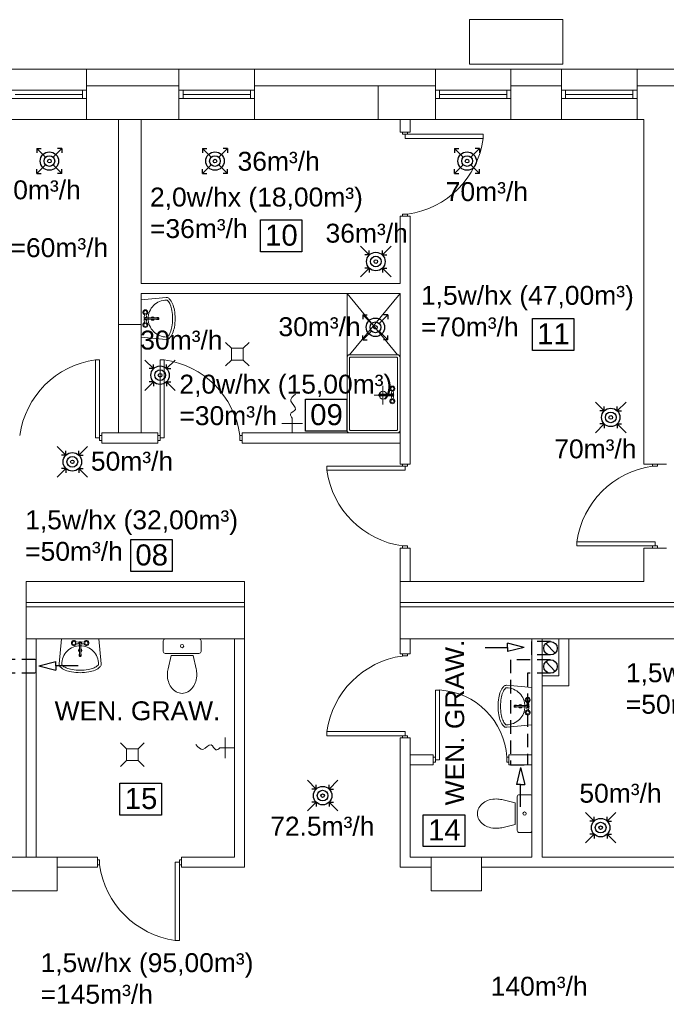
# Model space of a CAD drawing. Extents: x 280060 to 689961, y 120405 to 160329.
# Tile 3 of 85: x 657078 to 657848, y 146207 to 147379. Entities that reach past the tile are written whole.
import ezdxf

# ---------------------------------------------------------------- set-up
doc = ezdxf.new("R2010")
doc.units = 0
doc.header["$MEASUREMENT"] = 0
doc.linetypes.add('{ Wide Dash }', pattern=[12, 4, -2, 4, -2])
for name, color, linetype, lineweight in [('KAM-pro Biała Zarys', 7, 'CONTINUOUS', 9), ('KAM-pro Opis Wentylacji', 7, 'CONTINUOUS', 5), ('KAM-pro Podkład Sanitarny', 253, 'CONTINUOUS', 25), ('KAM-pro Wentylacja Nawiew', 1, 'CONTINUOUS', 30), ('KAM-pro Wentylacja Wywiew', 161, 'CONTINUOUS', 30)]:
    doc.layers.add(name, color=color, linetype=linetype, lineweight=lineweight)
doc.styles.add('ARIAL', font='arial.ttf')
doc.styles.add('damian', font='arial.ttf')

msp = doc.modelspace()

# ---------------------------------------------------------------- linework, layer by layer
at = {"layer": 'KAM-pro Biała Zarys', "lineweight": 25}
for points in [[(657364.6, 147140.4), (657413.7, 147140.4), (657413.7, 147102.4), (657364.6, 147102.4)], [(657688.2, 147023), (657737.4, 147023), (657737.4, 146985), (657688.2, 146985)], [(657418.2, 146926.9), (657467.4, 146926.9), (657467.4, 146888.9), (657418.2, 146888.9)], [(657210.3, 146759.8), (657259.4, 146759.8), (657259.4, 146721.8), (657210.3, 146721.8)], [(657197.5, 146469.9), (657246.7, 146469.9), (657246.7, 146431.9), (657197.5, 146431.9)], [(657558.4, 146432.4), (657607.6, 146432.4), (657607.6, 146394.4), (657558.4, 146394.4)]]:
    msp.add_lwpolyline(points, close=True, dxfattribs=at)
at = {"layer": 'KAM-pro Podkład Sanitarny', "lineweight": 20, "ltscale": 13}
for p, q in [((657613.4, 147325.7), (657613.4, 147378.7)), ((657613.4, 147378.7), (657724.4, 147378.7)), ((657724.4, 147378.7), (657724.4, 147325.7)), ((657067.7, 147319.8), (657157.7, 147319.8)), ((657157.7, 147319.8), (657267.7, 147319.8)), ((657157.7, 147319.8), (657157.7, 147259.8)), ((657267.7, 147319.8), (657267.7, 147259.8)), ((657267.7, 147319.8), (657357.7, 147319.8)), ((657357.7, 147319.8), (657572.7, 147319.8)), ((657357.7, 147319.8), (657357.7, 147259.8)), ((657572.7, 147319.8), (657572.7, 147259.8)), ((657572.7, 147319.8), (657662.7, 147319.8)), ((657724.4, 147325.7), (657613.4, 147325.7)), ((657662.7, 147319.8), (657722.7, 147319.8)), ((657662.7, 147319.8), (657662.7, 147259.8)), ((657722.7, 147319.8), (657722.7, 147259.8)), ((657722.7, 147319.8), (657812.7, 147319.8)), ((657812.7, 147319.8), (657872.7, 147319.8)), ((657812.7, 147319.8), (657812.7, 147259.8)), ((657067.7, 147294.8), (657157.7, 147294.8)), ((657152.7, 147284.8), (657152.7, 147294.8)), ((657157.7, 147299.8), (657267.7, 147299.8)), ((657267.7, 147294.8), (657357.7, 147294.8)), ((657272.7, 147284.8), (657272.7, 147294.8)), ((657352.7, 147284.8), (657352.7, 147294.8)), ((657357.7, 147299.8), (657572.7, 147299.8)), ((657504.7, 147259.8), (657504.7, 147299.8)), ((657572.7, 147294.8), (657662.7, 147294.8)), ((657577.7, 147284.8), (657577.7, 147294.8)), ((657657.7, 147284.8), (657657.7, 147294.8)), ((657662.7, 147299.8), (657722.7, 147299.8)), ((657722.7, 147294.8), (657812.7, 147294.8)), ((657727.7, 147284.8), (657727.7, 147294.8)), ((657807.7, 147284.8), (657807.7, 147294.8)), ((657812.7, 147299.8), (657872.7, 147299.8)), ((657067.7, 147284.8), (657157.7, 147284.8)), ((657072.7, 147289.8), (657152.7, 147289.8)), ((657267.7, 147284.8), (657357.7, 147284.8)), ((657267.7, 147284.8), (657272.7, 147284.8)), ((657272.7, 147289.8), (657352.7, 147289.8)), ((657572.7, 147284.8), (657662.7, 147284.8)), ((657572.7, 147284.8), (657577.7, 147284.8)), ((657577.7, 147289.8), (657657.7, 147289.8)), ((657722.7, 147284.8), (657812.7, 147284.8)), ((657722.7, 147284.8), (657727.7, 147284.8)), ((657727.7, 147289.8), (657807.7, 147289.8)), ((657067.7, 147259.8), (657157.7, 147259.8)), ((657157.7, 147259.8), (657195.7, 147259.8)), ((657157.7, 147259.8), (657195.7, 147259.8)), ((657195.7, 147259.8), (657195.7, 147157.8)), ((657195.7, 147259.8), (657195.7, 147157.8)), ((657195.7, 147259.8), (657222.7, 147259.8)), ((657222.7, 147259.8), (657267.7, 147259.8)), ((657222.7, 147259.8), (657222.7, 147157.8)), ((657222.7, 147259.8), (657267.7, 147259.8)), ((657267.7, 147259.8), (657357.7, 147259.8)), ((657357.7, 147259.8), (657572.7, 147259.8)), ((657357.7, 147259.8), (657572.7, 147259.8)), ((657530.7, 147259.8), (657530.7, 147244.8)), ((657530.7, 147259.8), (657530.7, 147244.8)), ((657542.7, 147259.8), (657542.7, 147244.8)), ((657572.7, 147259.8), (657662.7, 147259.8)), ((657662.7, 147259.8), (657722.7, 147259.8)), ((657722.7, 147259.8), (657812.7, 147259.8)), ((657812.7, 147259.8), (657820.7, 147259.8)), ((657820.7, 147259.8), (657820.7, 146849.8)), ((657530.7, 147244.8), (657542.7, 147244.8)), ((657533.7, 147242.3), (657533.7, 147244.8)), ((657539.7, 147244.8), (657533.7, 147244.8)), ((657539.7, 147242.3), (657539.7, 147244.8)), ((657536.7, 147242.3), (657533.7, 147242.3)), ((657536.7, 147242.3), (657536.7, 147237.3)), ((657536.7, 147242.3), (657539.7, 147242.3)), ((657629.7, 147237.3), (657536.7, 147237.3)), ((657539.7, 147242.3), (657629.7, 147242.3)), ((657629.7, 147242.3), (657629.7, 147237.3)), ((657195.7, 147157.8), (657195.7, 146886.8)), ((657222.7, 147161.3), (657222.7, 147064.8)), ((657530.7, 147144.8), (657530.7, 147064.8)), ((657530.7, 147144.8), (657542.7, 147144.8)), ((657536.7, 147147.3), (657533.7, 147147.3)), ((657533.7, 147147.3), (657533.7, 147144.8)), ((657536.7, 147147.3), (657539.7, 147147.3)), ((657539.7, 147147.3), (657539.7, 147144.8)), ((657542.7, 147144.8), (657542.7, 146849.8)), ((657530.7, 147064.8), (657222.7, 147064.8)), ((657222.7, 147052.8), (657222.7, 146886.8)), ((657530.7, 147052.8), (657222.7, 147052.8)), ((657467.7, 146976.8), (657467.7, 147052.8)), ((657467.7, 147052.8), (657527.7, 146979.8)), ((657470.7, 146979.8), (657530.7, 147052.8)), ((657530.7, 147052.8), (657530.7, 146849.8)), ((657530.7, 146886.8), (657530.7, 147052.8)), ((657226.8, 147028.6), (657226.4, 147023.8)), ((657226.8, 147017.2), (657226.4, 147022.1)), ((657228.5, 147028.6), (657228.9, 147023.8)), ((657228.9, 147022.1), (657228.5, 147017.2)), ((657241.9, 147024.2), (657242.7, 147024.2)), ((657195.7, 147015.8), (657222.7, 147015.8)), ((657530.7, 146960.1), (657530.7, 147004.4)), ((657530.7, 146960.1), (657530.7, 147004.4)), ((657323.2, 146994.5), (657330.2, 146987.5)), ((657344.2, 146987.5), (657330.2, 146987.5)), ((657330.2, 146987.5), (657330.2, 146973.5)), ((657351.2, 146994.5), (657344.2, 146987.5)), ((657344.2, 146973.5), (657344.2, 146987.5)), ((657467.7, 146889.8), (657467.7, 146976.8)), ((657527.7, 146979.8), (657470.7, 146979.8)), ((657470.7, 146931.8), (657470.7, 146976.1)), ((657526.9, 146976.8), (657471.4, 146976.8)), ((657527.7, 146976.1), (657527.7, 146890.6)), ((657173.2, 146973.8), (657168.2, 146973.8)), ((657168.2, 146973.8), (657168.2, 146880.8)), ((657173.2, 146883.8), (657173.2, 146973.8)), ((657245.2, 146883.8), (657245.2, 146973.8)), ((657245.2, 146973.8), (657250.2, 146973.8)), ((657250.2, 146973.8), (657250.2, 146880.8)), ((657323.2, 146966.5), (657330.2, 146973.5)), ((657330.2, 146973.5), (657344.2, 146973.5)), ((657351.2, 146966.5), (657344.2, 146973.5)), ((657467.7, 146931.8), (657467.7, 146973.8)), ((657530.7, 146918.9), (657530.7, 146960.1)), ((657510.4, 146942.7), (657510.4, 146920.6)), ((657467.7, 146889.8), (657467.7, 146931.8)), ((657470.7, 146890.6), (657470.7, 146931.8)), ((657521.6, 146931.8), (657499.8, 146931.8)), ((657507.5, 146930.7), (657506.6, 146930.7)), ((657520.4, 146932.8), (657520.8, 146937.7)), ((657520.8, 146926.3), (657520.4, 146931.1)), ((657522.9, 146932.8), (657522.5, 146937.7)), ((657522.5, 146926.3), (657522.9, 146931.1)), ((657390.1, 146898.2), (657414.8, 146898.2)), ((657402.5, 146887.2), (657402.5, 146904.5)), ((657173.2, 146880.8), (657173.2, 146883.8)), ((657173.2, 146883.8), (657175.7, 146883.8)), ((657175.7, 146886.8), (657242.7, 146886.8)), ((657195.7, 146886.8), (657175.7, 146886.8)), ((657175.7, 146886.8), (657175.7, 146874.8)), ((657175.7, 146883.8), (657175.7, 146877.8)), ((657222.7, 146886.8), (657242.7, 146886.8)), ((657242.7, 146886.8), (657242.7, 146874.8)), ((657245.2, 146883.8), (657242.7, 146883.8)), ((657242.7, 146883.8), (657242.7, 146877.8)), ((657245.2, 146880.8), (657245.2, 146883.8)), ((657340.2, 146880.8), (657340.2, 146883.8)), ((657340.2, 146883.8), (657342.7, 146883.8)), ((657342.7, 146886.8), (657530.7, 146886.8)), ((657342.7, 146886.8), (657342.7, 146874.8)), ((657527.7, 146886.8), (657470.7, 146886.8)), ((657524.7, 146889.8), (657471.4, 146889.8)), ((657473.7, 146889.8), (657526.9, 146889.8)), ((657173.2, 146880.8), (657168.2, 146880.8)), ((657173.2, 146880.8), (657173.2, 146877.8)), ((657173.2, 146877.8), (657175.7, 146877.8)), ((657175.7, 146874.8), (657242.7, 146874.8)), ((657245.2, 146877.8), (657242.7, 146877.8)), ((657245.2, 146880.8), (657250.2, 146880.8)), ((657245.2, 146880.8), (657245.2, 146877.8)), ((657340.2, 146880.8), (657340.2, 146877.8)), ((657340.2, 146877.8), (657342.7, 146877.8)), ((657342.7, 146874.8), (657530.7, 146874.8)), ((657530.7, 146874.8), (657530.7, 146849.8)), ((657533.7, 146847.3), (657443.7, 146847.3)), ((657443.7, 146847.3), (657443.7, 146842.3)), ((657530.7, 146849.8), (657542.7, 146849.8)), ((657533.7, 146847.3), (657533.7, 146849.8)), ((657533.7, 146849.8), (657539.7, 146849.8)), ((657536.7, 146847.3), (657533.7, 146847.3)), ((657536.7, 146847.3), (657536.7, 146842.3)), ((657536.7, 146847.3), (657539.7, 146847.3)), ((657539.7, 146847.3), (657539.7, 146849.8)), ((657820.7, 146849.8), (657847.7, 146849.8)), ((657831.2, 146847.3), (657831.2, 146849.8)), ((657834.2, 146847.3), (657831.2, 146847.3)), ((657834.2, 146847.3), (657837.2, 146847.3)), ((657837.2, 146847.3), (657837.2, 146849.8)), ((657443.7, 146842.3), (657536.7, 146842.3)), ((657536.7, 146752.3), (657533.7, 146752.3)), ((657533.7, 146752.3), (657533.7, 146749.8)), ((657536.7, 146752.3), (657539.7, 146752.3)), ((657539.7, 146752.3), (657539.7, 146749.8)), ((657741.2, 146752.3), (657741.2, 146757.3)), ((657741.2, 146757.3), (657834.2, 146757.3)), ((657831.2, 146752.3), (657741.2, 146752.3)), ((657834.2, 146752.3), (657831.2, 146752.3)), ((657831.2, 146752.3), (657831.2, 146749.8)), ((657834.2, 146752.3), (657834.2, 146757.3)), ((657834.2, 146752.3), (657837.2, 146752.3)), ((657837.2, 146752.3), (657837.2, 146749.8)), ((657530.7, 146749.8), (657530.7, 146709.8)), ((657530.7, 146749.8), (657542.7, 146749.8)), ((657542.7, 146749.8), (657542.7, 146709.8)), ((657820.7, 146749.8), (657820.7, 146709.8)), ((657820.7, 146709.8), (657820.7, 146749.8)), ((657820.7, 146749.8), (657847.7, 146749.8)), ((657831.2, 146749.8), (657837.2, 146749.8)), ((657085.7, 146709.8), (657195.7, 146709.8)), ((657085.7, 146641.8), (657085.7, 146709.8)), ((657195.7, 146709.8), (657222.7, 146709.8)), ((657222.7, 146709.8), (657345.7, 146709.8)), ((657345.7, 146641.8), (657345.7, 146709.8)), ((657530.7, 146709.8), (657820.7, 146709.8)), ((657530.7, 146641.8), (657530.7, 146709.8)), ((657085.7, 146684.8), (657345.7, 146684.8)), ((657530.7, 146684.8), (658137.7, 146684.8)), ((657085.7, 146679.8), (657345.7, 146679.8)), ((657530.7, 146679.8), (658137.7, 146679.8)), ((657085.7, 146641.8), (657345.7, 146641.8)), ((657085.7, 146381.8), (657085.7, 146641.8)), ((657097.7, 146381.8), (657097.7, 146641.8)), ((657144.4, 146637.7), (657149.2, 146638)), ((657149.2, 146635.6), (657144.4, 146635.9)), ((657155.8, 146637.7), (657150.9, 146638)), ((657155.8, 146635.9), (657150.9, 146635.6)), ((657333.7, 146381.8), (657333.7, 146641.8)), ((657345.7, 146369.8), (657345.7, 146641.8)), ((657530.7, 146641.8), (658097.7, 146641.8)), ((657530.7, 146623.8), (657530.7, 146641.8)), ((657542.7, 146623.8), (657542.7, 146641.8)), ((657542.7, 146641.8), (657542.7, 146623.8)), ((657687.7, 146381.8), (657687.7, 146641.8)), ((657699.7, 146381.8), (657699.7, 146641.8)), ((657699.7, 146641.8), (657719.7, 146641.8)), ((657719.7, 146641.8), (657719.7, 146597.8)), ((657719.7, 146641.8), (657719.7, 146597.8)), ((657731.7, 146585.8), (657731.7, 146641.8)), ((657542.7, 146623.8), (657530.7, 146623.8)), ((657533.7, 146621.3), (657533.7, 146623.8)), ((657539.7, 146621.3), (657539.7, 146623.8)), ((657151.3, 146622.6), (657151.3, 146621.7)), ((657536.7, 146621.3), (657533.7, 146621.3)), ((657536.7, 146621.3), (657539.7, 146621.3)), ((657719.7, 146597.8), (657699.7, 146597.8)), ((657719.7, 146597.8), (657699.7, 146597.8)), ((657572.7, 146500.8), (657572.7, 146580.8)), ((657572.7, 146500.8), (657572.7, 146580.8)), ((657572.7, 146580.8), (657577.7, 146580.8)), ((657577.7, 146580.8), (657577.7, 146497.8)), ((657699.7, 146585.8), (657731.7, 146585.8)), ((657681.4, 146562.3), (657681.8, 146567.1)), ((657683.5, 146567.1), (657683.9, 146562.3)), ((657668.5, 146560.2), (657667.6, 146560.2)), ((657681.8, 146555.7), (657681.4, 146560.6)), ((657683.5, 146555.7), (657683.9, 146560.6)), ((657443.7, 146526.3), (657443.7, 146531.3)), ((657443.7, 146531.3), (657536.7, 146531.3)), ((657536.7, 146526.3), (657536.7, 146531.3)), ((657322.7, 146499.5), (657322.7, 146524.2)), ((657533.7, 146526.3), (657443.7, 146526.3)), ((657533.7, 146526.3), (657527.7, 146526.3)), ((657530.7, 146369.8), (657530.7, 146523.8)), ((657542.7, 146523.8), (657530.7, 146523.8)), ((657536.7, 146526.3), (657533.7, 146526.3)), ((657533.7, 146526.3), (657533.7, 146523.8)), ((657533.7, 146523.8), (657539.7, 146523.8)), ((657536.7, 146526.3), (657539.7, 146526.3)), ((657539.7, 146526.3), (657539.7, 146523.8)), ((657542.7, 146381.8), (657542.7, 146523.8)), ((657198.1, 146517.8), (657205.1, 146510.8)), ((657219.1, 146510.8), (657205.1, 146510.8)), ((657205.1, 146510.8), (657205.1, 146496.8)), ((657226.1, 146517.8), (657219.1, 146510.8)), ((657219.1, 146503.8), (657219.1, 146510.8)), ((657219.1, 146496.8), (657219.1, 146510.8)), ((657333.7, 146511.8), (657316.4, 146511.8)), ((657198.1, 146489.8), (657205.1, 146496.8)), ((657205.1, 146496.8), (657219.1, 146496.8)), ((657226.1, 146489.8), (657219.1, 146496.8)), ((657542.7, 146503.8), (657570.2, 146503.8)), ((657570.2, 146491.8), (657570.2, 146503.8)), ((657572.7, 146500.8), (657570.2, 146500.8)), ((657570.2, 146500.8), (657570.2, 146494.8)), ((657572.7, 146494.8), (657570.2, 146494.8)), ((657572.7, 146497.8), (657572.7, 146500.8)), ((657572.7, 146497.8), (657577.7, 146497.8)), ((657572.7, 146497.8), (657572.7, 146494.8)), ((657657.7, 146497.8), (657657.7, 146500.8)), ((657657.7, 146500.8), (657660.2, 146500.8)), ((657657.7, 146497.8), (657657.7, 146494.8)), ((657657.7, 146494.8), (657660.2, 146494.8)), ((657660.2, 146503.8), (657687.7, 146503.8)), ((657660.2, 146491.8), (657660.2, 146503.8)), ((657542.7, 146491.8), (657570.2, 146491.8)), ((657660.2, 146491.8), (657687.7, 146491.8)), ((657062.7, 146381.8), (657122.7, 146381.8)), ((657097.7, 146381.8), (657170.7, 146381.8)), ((657122.7, 146341.8), (657122.7, 146381.8)), ((657170.7, 146381.8), (657170.7, 146369.8)), ((657173.2, 146378.8), (657170.7, 146378.8)), ((657173.2, 146375.8), (657173.2, 146378.8)), ((657268.2, 146375.8), (657268.2, 146378.8)), ((657268.2, 146378.8), (657270.7, 146378.8)), ((657270.7, 146381.8), (657333.7, 146381.8)), ((657270.7, 146381.8), (657270.7, 146369.8)), ((657270.7, 146372.8), (657270.7, 146378.8)), ((657542.7, 146381.8), (657567.7, 146381.8)), ((657567.7, 146381.8), (657627.7, 146381.8)), ((657567.7, 146341.8), (657567.7, 146381.8)), ((657627.7, 146341.8), (657627.7, 146381.8)), ((657627.7, 146381.8), (657687.7, 146381.8)), ((657699.7, 146381.8), (657897.7, 146381.8)), ((657122.7, 146369.8), (657170.7, 146369.8)), ((657173.2, 146372.8), (657170.7, 146372.8)), ((657173.2, 146375.8), (657173.2, 146372.8)), ((657268.2, 146375.8), (657263.2, 146375.8)), ((657263.2, 146282.8), (657263.2, 146375.8)), ((657268.2, 146375.8), (657268.2, 146372.8)), ((657268.2, 146372.8), (657270.7, 146372.8)), ((657268.2, 146372.8), (657268.2, 146282.8)), ((657270.7, 146369.8), (657345.7, 146369.8)), ((657530.7, 146369.8), (657567.7, 146369.8)), ((657627.7, 146369.8), (657897.7, 146369.8)), ((657062.7, 146341.8), (657122.7, 146341.8)), ((657567.7, 146341.8), (657627.7, 146341.8)), ((657268.2, 146282.8), (657263.2, 146282.8))]:
    msp.add_line(p, q, dxfattribs=at)
for points in [[(657252.6, 146998), (657222.7, 147000.7), (657222.7, 147045.2), (657252.6, 147047.9, -0.022809), (657253, 147047.9, -0.203453), (657256.2, 147046.6, -0.097163), (657260.1, 147040.6, -0.054131), (657262.2, 147033.1, -0.041072), (657263, 147022.9, -0.041072), (657262.2, 147012.7, -0.054131), (657260.1, 147005.3, -0.097163), (657256.2, 146999.3, -0.203453), (657253, 146997.9, -0.203453)], [(657252.9, 147044.9, -0.022809), (657253, 147044.9, -0.203453), (657254.1, 147044.5, -0.097163), (657257.3, 147039.5, -0.054131), (657259.2, 147032.6, -0.041072), (657260, 147022.9, -0.041072), (657259.2, 147013.2, -0.054131), (657257.3, 147006.4, -0.097163), (657254.1, 147001.4, -0.203453), (657253, 147000.9, -0.098491), (657244.6, 147002.6, -0.098491), (657237.5, 147007.4, -0.098491), (657232.7, 147014.5, -0.098491), (657231, 147022.9, -0.098491), (657232.7, 147031.4, -0.098491), (657237.5, 147038.5, -0.098491), (657244.6, 147043.3, -0.098491), (657253, 147044.9)], [(657242.1, 147023.7, 0.104546), (657241.9, 147023.8), (657227.7, 147023.8, 1), (657227.7, 147022.1), (657241.9, 147022.1, 0.104546), (657242.1, 147022.1)], [(657242.3, 147024.1, 0.104546), (657241.9, 147024.2, 0.104546), (657241.4, 147024.1, 0.100796), (657241, 147023.8)], [(657241, 147022.1, 0.009141), (657241, 147022, 0.100796), (657241.4, 147021.8, 0.104546), (657241.9, 147021.7, 0.104546), (657242.3, 147021.8)], [(657241.9, 147021.7), (657242.7, 147021.7, 0.104546), (657243.2, 147021.8, 0.100796), (657243.6, 147022, 0.095911), (657243.8, 147022.4, 0.09272), (657243.9, 147022.9, 0.09272), (657243.8, 147023.4, 0.095911), (657243.6, 147023.8, 0.100796), (657243.2, 147024.1)], [(657243, 147022.9, 0.09272), (657242.9, 147023.4, 0.095911), (657242.7, 147023.8, 0.100796), (657242.3, 147024.1)], [(657242.3, 147021.8, 0.100796), (657242.7, 147022, 0.095911), (657242.9, 147022.4)], [(657507.5, 146933.2), (657506.6, 146933.2, 0.104546), (657506.1, 146933.1, 0.100796), (657505.8, 146932.9, 0.095911), (657505.5, 146932.5, 0.09272), (657505.4, 146932, 0.09272), (657505.5, 146931.5, 0.095911), (657505.8, 146931.1, 0.100796), (657506.1, 146930.8)], [(657506.3, 146932, 0.09272), (657506.4, 146931.5, 0.095911), (657506.6, 146931.1, 0.100796), (657507, 146930.8)], [(657507, 146933.1, 0.100796), (657506.6, 146932.9, 0.095911), (657506.4, 146932.5)], [(657508.3, 146932.8, 0.009141), (657508.3, 146932.9, 0.100796), (657507.9, 146933.1, 0.104546), (657507.5, 146933.2, 0.104546), (657507, 146933.1)], [(657507, 146930.8, 0.104546), (657507.5, 146930.7, 0.104546), (657507.9, 146930.8, 0.100796), (657508.3, 146931.1)], [(657507.2, 146931.2, 0.104546), (657507.5, 146931.1), (657521.7, 146931.1, 1), (657521.7, 146932.8), (657507.5, 146932.8, 0.104546), (657507.2, 146932.8)], [(657125.1, 146611.9), (657127.9, 146641.8), (657172.3, 146641.8), (657175.1, 146611.9, -0.022809), (657175.1, 146611.4, -0.203453), (657173.7, 146608.2, -0.097163), (657167.8, 146604.4, -0.054131), (657160.3, 146602.3, -0.041072), (657150.1, 146601.4, -0.041072), (657139.9, 146602.3, -0.054131), (657132.4, 146604.4, -0.097163), (657126.5, 146608.2, -0.203453), (657125.1, 146611.4, -0.203453)], [(657150.9, 146622.3, 0.104546), (657150.9, 146622.6), (657150.9, 146636.8, 1), (657149.2, 146636.8), (657149.2, 146622.6, 0.104546), (657149.3, 146622.3)], [(657172.1, 146611.6, -0.022809), (657172.1, 146611.4, -0.203453), (657171.6, 146610.4, -0.097163), (657166.7, 146607.2, -0.054131), (657159.8, 146605.2, -0.041072), (657150.1, 146604.4, -0.041072), (657140.4, 146605.2, -0.054131), (657133.5, 146607.2, -0.097163), (657128.5, 146610.4, -0.203453), (657128.1, 146611.4, -0.098491), (657129.8, 146619.9, -0.098491), (657134.5, 146627, -0.098491), (657141.7, 146631.8, -0.098491), (657150.1, 146633.4, -0.098491), (657158.5, 146631.8, -0.098491), (657165.7, 146627, -0.098491), (657170.4, 146619.9, -0.098491), (657172.1, 146611.4)], [(657149.2, 146623.5, 0.009141), (657149.2, 146623.4, 0.100796), (657148.9, 146623.1, 0.104546), (657148.8, 146622.6, 0.104546), (657148.9, 146622.2)], [(657151.3, 146622.2, 0.104546), (657151.3, 146622.6, 0.104546), (657151.3, 146623.1, 0.100796), (657151, 146623.4)], [(657148.8, 146622.6), (657148.8, 146621.7, 0.104546), (657148.9, 146621.3, 0.100796), (657149.2, 146620.9, 0.095911), (657149.6, 146620.6, 0.09272), (657150.1, 146620.6, 0.09272), (657150.6, 146620.6, 0.095911), (657151, 146620.9, 0.100796), (657151.3, 146621.3)], [(657148.9, 146622.2, 0.100796), (657149.2, 146621.8, 0.095911), (657149.6, 146621.5)], [(657150.1, 146621.4, 0.09272), (657150.6, 146621.5, 0.095911), (657151, 146621.8, 0.100796), (657151.3, 146622.2)], [(657287.7, 146591, 0.072039), (657288.9, 146599.3, 0.05824), (657288.1, 146606.1)], [(657264.3, 146578.7, 0.132138), (657271.4, 146576.8, 0.132138), (657278.4, 146578.7)], [(657657.7, 146586.4), (657687.7, 146583.7), (657687.7, 146539.2), (657657.7, 146536.4, -0.022809), (657657.3, 146536.4, -0.203453), (657654.1, 146537.8, -0.097163), (657650.2, 146543.7, -0.054131), (657648.1, 146551.2, -0.041072), (657647.3, 146561.4, -0.041072), (657648.1, 146571.6, -0.054131), (657650.2, 146579.1, -0.097163), (657654.1, 146585.1, -0.203453), (657657.3, 146586.4, -0.203453)], [(657657.4, 146539.4, -0.022809), (657657.3, 146539.4, -0.203453), (657656.2, 146539.9, -0.097163), (657653, 146544.9, -0.054131), (657651.1, 146551.7, -0.041072), (657650.3, 146561.4, -0.041072), (657651.1, 146571.1, -0.054131), (657653, 146578, -0.097163), (657656.2, 146583, -0.203453), (657657.3, 146583.4, -0.098491), (657665.7, 146581.7, -0.098491), (657672.9, 146577, -0.098491), (657677.6, 146569.8, -0.098491), (657679.3, 146561.4, -0.098491), (657677.6, 146553, -0.098491), (657672.9, 146545.9, -0.098491), (657665.7, 146541.1, -0.098491), (657657.3, 146539.4)], [(657668.5, 146562.7), (657667.6, 146562.7, 0.104546), (657667.1, 146562.6, 0.100796), (657666.8, 146562.3, 0.095911), (657666.5, 146561.9, 0.09272), (657666.4, 146561.4, 0.09272), (657666.5, 146560.9, 0.095911), (657666.8, 146560.5, 0.100796), (657667.1, 146560.3)], [(657667.3, 146561.4, 0.09272), (657667.4, 146560.9, 0.095911), (657667.6, 146560.5, 0.100796), (657668, 146560.3)], [(657668, 146562.6, 0.100796), (657667.6, 146562.3, 0.095911), (657667.4, 146561.9)], [(657669.3, 146562.3, 0.009141), (657669.3, 146562.3, 0.100796), (657668.9, 146562.6, 0.104546), (657668.5, 146562.7, 0.104546), (657668, 146562.6)], [(657668, 146560.3, 0.104546), (657668.5, 146560.2, 0.104546), (657668.9, 146560.3, 0.100796), (657669.3, 146560.5)], [(657668.2, 146560.6, 0.104546), (657668.5, 146560.6), (657682.7, 146560.6, 1), (657682.7, 146562.3), (657668.5, 146562.3, 0.104546), (657668.2, 146562.2)], [(657624.6, 146440.7, 0.132138), (657622.7, 146433.7, 0.132138), (657624.6, 146426.6)], [(657636.8, 146417.4, 0.072039), (657645.2, 146416.2, 0.05824), (657651.9, 146416.9)]]:
    msp.add_lwpolyline(points, format="xyb", dxfattribs=at)
for points in [[(657251.4, 146624.3), (657291.4, 146624.3, 0.414214), (657293.9, 146626.8), (657293.9, 146639.3, 0.414214), (657291.4, 146641.8), (657251.4, 146641.8, 0.414214), (657248.9, 146639.3), (657248.9, 146626.8, 0.414214)], [(657670.2, 146453.7), (657670.2, 146413.7, 0.414214), (657672.7, 146411.2), (657685.2, 146411.2, 0.414214), (657687.7, 146413.7), (657687.7, 146453.7, 0.414214), (657685.2, 146456.2), (657672.7, 146456.2, 0.414214)]]:
    msp.add_lwpolyline(points, format="xyb", close=True, dxfattribs=at)
for points in [[(657288.1, 146606.1), (657284.5, 146621.8), (657258.3, 146621.8), (657254.7, 146606.1)], [(657651.9, 146416.9), (657667.7, 146420.6), (657667.7, 146446.7), (657651.9, 146450.4)]]:
    msp.add_lwpolyline(points, dxfattribs=at)
for centre, radius in [((657227.7, 147030.4), 2), ((657227.7, 147015.4), 2), ((657521.7, 146939.5), 2), ((657510.4, 146931.8), 4.65), ((657521.7, 146924.5), 2), ((657142.6, 146636.8), 2), ((657157.6, 146636.8), 2), ((657271.4, 146633.1), 1.96), ((657682.7, 146568.9), 2), ((657682.7, 146553.9), 2), ((657678.9, 146433.7), 1.96)]:
    msp.add_circle(centre, radius, dxfattribs=at)
for centre, radius, start, end in [((657525.1, 147251.9), 105.6, 277.942, 352.058), ((657227.7, 147030.4), 3, 288.4795, 251.5205), ((657227.7, 147022.9), 1.5, 34.5181, 325.4819), ((657236.5, 147022.9), 2, 25.1507, 154.8493), ((657236.5, 147022.9), 2, 205.1507, 334.8493), ((657241.9, 147023), 1.25, 136.8965, 138.9915), ((657241.8, 147023), 0.778, 43.1035, 66.1265), ((657241.8, 147022.9), 0.778, 293.8735, 316.8965), ((657241.8, 147023), 0.848, 21.1894, 43.1035), ((657241.8, 147022.9), 0.848, 316.8965, 338.8106), ((657241.7, 147022.9), 0.934, 0, 21.1894), ((657241.7, 147022.9), 0.934, 338.8106, 0), ((657242.7, 147023.1), 1.1, 66.1265, 90), ((657241.7, 147022.9), 1.33, 338.8106, 0), ((657227.7, 147015.4), 3, 108.4795, 71.5205), ((657182.8, 146869.2), 105.6, 97.942, 172.058), ((657235.6, 146869.2), 105.6, 7.942, 82.058), ((657521.7, 146939.5), 3, 288.4795, 251.5205), ((657506.6, 146931.8), 1.1, 246.1265, 270), ((657507.6, 146932), 1.33, 158.8106, 180), ((657507.6, 146932), 0.934, 158.8106, 180), ((657507.6, 146932), 0.934, 180, 201.1894), ((657507.5, 146932), 0.848, 136.8965, 158.8106), ((657507.5, 146932), 0.848, 201.1894, 223.1035), ((657507.5, 146932.1), 0.778, 113.8735, 136.8965), ((657507.5, 146931.9), 0.778, 223.1035, 246.1265), ((657507.4, 146932), 1.25, 316.8965, 318.9915), ((657521.7, 146932), 1.5, 214.5181, 145.4819), ((657521.7, 146924.5), 3, 108.4795, 71.5205), ((657845.8, 146742.7), 105.6, 97.942, 172.058), ((657548.3, 146856.9), 105.6, 187.942, 262.058), ((657142.6, 146636.8), 3, 18.4795, 341.5205), ((657150.1, 146636.8), 1.5, 304.5181, 235.4819), ((657157.6, 146636.8), 3, 198.4795, 161.5205), ((657150.1, 146627.9), 2, 115.1507, 244.8493), ((657150.1, 146627.9), 2, 295.1507, 64.8493), ((657150.1, 146622.5), 1.25, 46.8965, 48.9915), ((657150, 146622.6), 0.778, 203.8735, 226.8965), ((657150.1, 146622.7), 0.848, 226.8965, 248.8106), ((657150.1, 146622.8), 1.33, 248.8106, 270), ((657150.1, 146622.8), 0.934, 248.8106, 270), ((657150.1, 146622.8), 0.934, 270, 291.1894), ((657150.1, 146622.7), 0.848, 291.1894, 313.1035), ((657150.2, 146622.6), 0.778, 313.1035, 336.1265), ((657150.3, 146621.7), 1.1, 336.1265, 0), ((657548.3, 146516.7), 105.6, 97.942, 172.058), ((657283.3, 146599.3), 29.4, 166.6674, 180), ((657283.3, 146599.3), 29.4, 180, 196.4817), ((657277.4, 146597.6), 23.3, 196.4817, 215.5377), ((657265.3, 146597.6), 23.3, 324.4623, 343.5183), ((657273.7, 146594.9), 18.7, 215.5377, 239.8906), ((657269, 146594.9), 18.7, 300.1094, 324.4623), ((657572.5, 146495.7), 85.3, 3.4417, 86.5583), ((657682.7, 146568.9), 3, 288.4795, 251.5205), ((657667.6, 146561.3), 1.1, 246.1265, 270), ((657668.6, 146561.4), 1.33, 158.8106, 180), ((657668.6, 146561.4), 0.934, 158.8106, 180), ((657668.6, 146561.4), 0.934, 180, 201.1894), ((657668.5, 146561.4), 0.848, 136.8965, 158.8106), ((657668.5, 146561.4), 0.848, 201.1894, 223.1035), ((657668.5, 146561.5), 0.778, 113.8735, 136.8965), ((657668.5, 146561.3), 0.778, 223.1035, 246.1265), ((657668.4, 146561.4), 1.25, 316.8965, 318.9915), ((657673.8, 146561.4), 2, 25.1507, 154.8493), ((657673.8, 146561.4), 2, 205.1507, 334.8493), ((657682.7, 146553.9), 3, 108.4795, 71.5205), ((657682.7, 146561.4), 1.5, 214.5181, 145.4819), ((657643.4, 146427.6), 23.3, 106.4817, 125.5377), ((657645.2, 146421.7), 29.4, 90, 106.4817), ((657645.2, 146421.7), 29.4, 76.6674, 90), ((657640.8, 146431.3), 18.7, 125.5377, 149.8906), ((657640.8, 146436), 18.7, 210.1094, 234.4623), ((657643.4, 146439.7), 23.3, 234.4623, 253.5183), ((657277.8, 146387.4), 105.6, 187.942, 262.058)]:
    msp.add_arc(centre, radius, start, end, dxfattribs=at)
at = {"layer": 'KAM-pro Podkład Sanitarny', "lineweight": 20, "ltscale": 13, "extrusion": (0, 0, -1)}
for centre, radius, start, end in [((-657470.7, 146976.8), 3, 0, 90), ((-657471.4, 146976.1), 0.75, 0, 90), ((-657526.9, 146976.1), 0.75, 90, 180), ((-657527.7, 146976.8), 3, 90, 180), ((-657470.7, 146889.8), 3, 270, 0), ((-657471.4, 146890.6), 0.75, 270, 0), ((-657526.9, 146890.6), 0.75, 180, 270), ((-657527.7, 146889.8), 3, 180, 270)]:
    msp.add_arc(centre, radius, start, end, dxfattribs=at)
at = {"layer": 'KAM-pro Podkład Sanitarny', "lineweight": 20, "ltscale": 13}
for points in [[(657402.5, 146904.5), (657400.2, 146909.2), (657406.2, 146914.8), (657400.8, 146924.6), (657406.4, 146932.9)], [(657316.4, 146511.8), (657311.7, 146509.6), (657306, 146515.5), (657296.2, 146510.1), (657287.9, 146515.8)]]:
    msp.add_spline(points, degree=3, dxfattribs=at)
at = {"layer": 'KAM-pro Wentylacja Nawiew', "lineweight": 25}
for p, q in [((657109, 147214.9), (657098.6, 147225.3)), ((657098.6, 147225.3), (657098.6, 147220.1)), ((657098.6, 147225.3), (657103.8, 147225.3)), ((657118, 147214.9), (657128.4, 147225.3)), ((657128.4, 147225.3), (657123.2, 147225.3)), ((657128.4, 147225.3), (657128.4, 147220.1)), ((657306, 147214.9), (657295.6, 147225.3)), ((657295.6, 147225.3), (657295.6, 147220.1)), ((657295.6, 147225.3), (657300.8, 147225.3)), ((657315, 147214.9), (657325.4, 147225.3)), ((657325.4, 147225.3), (657320.2, 147225.3)), ((657325.4, 147225.3), (657325.4, 147220.1)), ((657606, 147214.9), (657595.6, 147225.3)), ((657595.6, 147225.3), (657595.6, 147220.1)), ((657595.6, 147225.3), (657600.8, 147225.3)), ((657615, 147214.9), (657625.3, 147225.3)), ((657625.3, 147225.3), (657620.2, 147225.3)), ((657625.3, 147225.3), (657625.3, 147220.1)), ((657109, 147205.9), (657098.6, 147195.5)), ((657098.6, 147195.5), (657098.6, 147200.7)), ((657118, 147205.9), (657128.4, 147195.5)), ((657128.4, 147195.5), (657128.4, 147200.7)), ((657306, 147205.9), (657295.6, 147195.5)), ((657295.6, 147195.5), (657295.6, 147200.7)), ((657315, 147205.9), (657325.4, 147195.5)), ((657325.4, 147195.5), (657325.4, 147200.7)), ((657606, 147205.9), (657595.6, 147195.5)), ((657595.6, 147195.5), (657595.6, 147200.7)), ((657615, 147205.9), (657625.3, 147195.5)), ((657625.3, 147195.5), (657625.3, 147200.7)), ((657098.6, 147195.5), (657103.8, 147195.5)), ((657128.4, 147195.5), (657123.2, 147195.5)), ((657295.6, 147195.5), (657300.8, 147195.5)), ((657325.4, 147195.5), (657320.2, 147195.5)), ((657595.6, 147195.5), (657600.8, 147195.5)), ((657625.3, 147195.5), (657620.2, 147195.5)), ((657496.9, 147017), (657486.5, 147027.4)), ((657486.5, 147027.4), (657486.5, 147022.2)), ((657486.5, 147027.4), (657491.7, 147027.4)), ((657505.9, 147017), (657516.3, 147027.4)), ((657516.3, 147027.4), (657511.1, 147027.4)), ((657516.3, 147027.4), (657516.3, 147022.2)), ((657496.9, 147008), (657486.5, 146997.6)), ((657486.5, 146997.6), (657486.5, 147002.8)), ((657505.9, 147008), (657516.3, 146997.6)), ((657516.3, 146997.6), (657516.3, 147002.8)), ((657486.5, 146997.6), (657491.7, 146997.6)), ((657516.3, 146997.6), (657511.1, 146997.6))]:
    msp.add_line(p, q, dxfattribs=at)
for centre, radius in [((657113.5, 147210.4), 11), ((657310.5, 147210.4), 11), ((657610.5, 147210.4), 11), ((657113.5, 147210.4), 6.37), ((657113.5, 147210.4), 2.17), ((657310.5, 147210.4), 6.37), ((657310.5, 147210.4), 2.17), ((657610.5, 147210.4), 6.37), ((657610.5, 147210.4), 2.17), ((657501.4, 147012.5), 11), ((657501.4, 147012.5), 6.37), ((657501.4, 147012.5), 2.17)]:
    msp.add_circle(centre, radius, dxfattribs=at)
at = {"layer": 'KAM-pro Wentylacja Wywiew', "lineweight": 25}
for p, q in [((657483.7, 147109), (657494.1, 147098.6)), ((657520.1, 147109), (657509.7, 147098.6)), ((657494.1, 147098.6), (657488.9, 147098.6)), ((657494.1, 147098.6), (657494.1, 147103.8)), ((657509.7, 147098.6), (657509.7, 147103.8)), ((657509.7, 147098.6), (657514.8, 147098.6)), ((657483.7, 147072.7), (657494.1, 147083.1)), ((657494.1, 147083.1), (657488.9, 147083.1)), ((657494.1, 147083.1), (657494.1, 147077.9)), ((657520.1, 147072.7), (657509.7, 147083.1)), ((657509.7, 147083.1), (657509.7, 147077.9)), ((657509.7, 147083.1), (657514.8, 147083.1)), ((657227, 146973.6), (657237.4, 146963.3)), ((657237.4, 146963.3), (657232.2, 146963.3)), ((657237.4, 146963.3), (657237.4, 146968.4)), ((657263.3, 146973.6), (657252.9, 146963.3)), ((657252.9, 146963.3), (657252.9, 146968.4)), ((657252.9, 146963.3), (657258.1, 146963.3)), ((657227, 146937.3), (657237.4, 146947.7)), ((657237.4, 146947.7), (657232.2, 146947.7)), ((657237.4, 146947.7), (657237.4, 146942.5)), ((657263.3, 146937.3), (657252.9, 146947.7)), ((657252.9, 146947.7), (657252.9, 146942.5)), ((657252.9, 146947.7), (657258.1, 146947.7)), ((657763.2, 146923.5), (657773.6, 146913.1)), ((657773.6, 146913.1), (657773.6, 146918.3)), ((657799.6, 146923.5), (657789.2, 146913.1)), ((657789.2, 146913.1), (657789.2, 146918.3)), ((657773.6, 146913.1), (657768.4, 146913.1)), ((657789.2, 146913.1), (657794.4, 146913.1)), ((657763.2, 146887.1), (657773.6, 146897.5)), ((657773.6, 146897.5), (657768.4, 146897.5)), ((657773.6, 146897.5), (657773.6, 146892.3)), ((657799.6, 146887.1), (657789.2, 146897.5)), ((657789.2, 146897.5), (657789.2, 146892.3)), ((657789.2, 146897.5), (657794.4, 146897.5)), ((657122.7, 146870.6), (657133, 146860.2)), ((657159, 146870.6), (657148.6, 146860.2)), ((657133, 146860.2), (657127.9, 146860.2)), ((657133, 146860.2), (657133, 146865.4)), ((657148.6, 146860.2), (657148.6, 146865.4)), ((657148.6, 146860.2), (657153.8, 146860.2)), ((657122.7, 146834.2), (657133, 146844.6)), ((657133, 146844.6), (657127.9, 146844.6)), ((657133, 146844.6), (657133, 146839.4)), ((657159, 146834.2), (657148.6, 146844.6)), ((657148.6, 146844.6), (657148.6, 146839.4)), ((657148.6, 146844.6), (657153.8, 146844.6)), ((657658.4, 146631.6), (657658.4, 146636.6)), ((657678.4, 146631.6), (657658.4, 146636.6)), ((657715.1, 146624.6), (657704.2, 146636.3)), ((657631.8, 146631.6), (657658.4, 146631.6)), ((657658.4, 146631.6), (657658.4, 146626.6)), ((657678.4, 146631.6), (657658.4, 146626.6)), ((657101.1, 146609.6), (657121.1, 146614.6)), ((657121.1, 146609.6), (657121.1, 146614.6)), ((657715.1, 146603), (657704.2, 146614.7)), ((657101.1, 146609.6), (657121.1, 146604.6)), ((657147.7, 146609.6), (657121.1, 146609.6)), ((657121.1, 146609.6), (657121.1, 146604.6)), ((657674.1, 146488.4), (657669.1, 146468.4)), ((657674.1, 146488.4), (657679.1, 146468.4)), ((657420.5, 146473.3), (657430.8, 146462.9)), ((657456.8, 146473.3), (657446.4, 146462.9)), ((657430.8, 146462.9), (657425.7, 146462.9)), ((657430.8, 146462.9), (657430.8, 146468.1)), ((657446.4, 146462.9), (657446.4, 146468.1)), ((657446.4, 146462.9), (657451.6, 146462.9)), ((657674.1, 146468.4), (657669.1, 146468.4)), ((657674.1, 146441.8), (657674.1, 146468.4)), ((657674.1, 146468.4), (657679.1, 146468.4)), ((657420.5, 146437), (657430.8, 146447.4)), ((657430.8, 146447.4), (657425.7, 146447.4)), ((657430.8, 146447.4), (657430.8, 146442.2)), ((657456.8, 146437), (657446.4, 146447.4)), ((657446.4, 146447.4), (657446.4, 146442.2)), ((657446.4, 146447.4), (657451.6, 146447.4)), ((657751.2, 146435.2), (657761.6, 146424.8)), ((657761.6, 146424.8), (657756.4, 146424.8)), ((657761.6, 146424.8), (657761.6, 146430)), ((657787.5, 146435.2), (657777.2, 146424.8)), ((657777.2, 146424.8), (657777.2, 146430)), ((657777.2, 146424.8), (657782.3, 146424.8)), ((657751.2, 146398.9), (657761.6, 146409.3)), ((657761.6, 146409.3), (657756.4, 146409.3)), ((657761.6, 146409.3), (657761.6, 146404.1)), ((657787.5, 146398.9), (657777.2, 146409.3)), ((657777.2, 146409.3), (657777.2, 146404.1)), ((657777.2, 146409.3), (657782.3, 146409.3))]:
    msp.add_line(p, q, dxfattribs=at)
at = {"layer": 'KAM-pro Wentylacja Wywiew', "linetype": '{ Wide Dash }', "lineweight": 25, "ltscale": 4}
for p, q in [((657709.7, 146638.5), (657687.7, 146638.5)), ((657687.7, 146622.5), (657687.7, 146638.5)), ((656696.7, 146617.4), (657097.7, 146617.4)), ((657097.7, 146601.4), (657097.7, 146617.4)), ((657662.3, 146616.8), (657662.3, 146491.8)), ((657709.7, 146616.8), (657662.3, 146616.8)), ((657709.7, 146622.5), (657687.7, 146622.5)), ((656696.7, 146601.4), (657097.7, 146601.4)), ((657709.7, 146600.8), (657682.3, 146600.8)), ((657682.3, 146600.8), (657682.3, 146491.8)), ((657662.3, 146491.8), (657682.3, 146491.8))]:
    msp.add_line(p, q, dxfattribs=at)
at = {"layer": 'KAM-pro Wentylacja Wywiew', "lineweight": 25}
for centre, radius in [((657501.9, 147090.8), 11), ((657501.9, 147090.8), 6.37), ((657501.9, 147090.8), 2.17), ((657245.2, 146955.5), 11), ((657245.2, 146955.5), 6.37), ((657245.2, 146955.5), 2.17), ((657781.4, 146905.3), 11), ((657781.4, 146905.3), 6.37), ((657781.4, 146905.3), 2.17), ((657140.8, 146852.4), 11), ((657140.8, 146852.4), 6.37), ((657140.8, 146852.4), 2.17), ((657709.7, 146630.5), 8), ((657709.7, 146608.8), 8), ((657438.6, 146455.1), 11), ((657438.6, 146455.1), 6.37), ((657438.6, 146455.1), 2.17), ((657769.4, 146417), 11), ((657769.4, 146417), 6.37), ((657769.4, 146417), 2.17)]:
    msp.add_circle(centre, radius, dxfattribs=at)

# ---------------------------------------------------------------- texts
at = {"layer": 'KAM-pro Biała Zarys', "lineweight": 25, "char_height": 25, "width": 31.17, "attachment_point": 1, "style": 'ARIAL'}
for s, insert in [('10', (657370.1, 147134.7)), ('11', (657693.8, 147017.3)), ('09', (657423.8, 146921.1)), ('08', (657215.8, 146754.1)), ('15', (657203.1, 146464.2)), ('14', (657564, 146426.7))]:
    msp.add_mtext(s, dxfattribs=dict(at, insert=insert))
at = {"layer": 'KAM-pro Opis Wentylacji', "char_height": 22.5, "attachment_point": 1, "style": 'damian'}
for s, insert, width in [('2,0w/hx (18,00m³) \\P=36m³/h', (657233.2, 147178.8), 257.828), ('3os.x20,0=60m³/h', (656931, 147118.6), 186.538), ('1,5w/hx (47,00m³) \\P=70m³/h', (657555.6, 147061.8), 252.555), ('2,0w/hx (15,00m³) \\P=30m³/h', (657268.2, 146956.1), 251.808), ('1,5w/hx (32,00m³) \\P=50m³/h', (657084.7, 146794.6), 260.48), ('1,5w/hx (32,00m³) \\P=50m³/h', (657799.4, 146612.6), 255.49), ('WEN. GRAW.', (657119.7, 146567.3), 197.42), ('1,5w/hx (95,00m³) \\P=145m³/h', (657103, 146267.5), 256.443)]:
    msp.add_mtext(s, dxfattribs=dict(at, insert=insert, width=width))
at = {"layer": 'KAM-pro Opis Wentylacji', "insert": (657584.5, 146443.5), "char_height": 22.5, "width": 197.42, "attachment_point": 1, "rotation": 90, "style": 'damian'}
msp.add_mtext('WEN. GRAW.', dxfattribs=at)
at = {"layer": 'KAM-pro Wentylacja Nawiew', "lineweight": 25, "char_height": 22.5, "width": 101.034, "attachment_point": 1, "style": 'damian'}
for s, insert in [('36m³/h', (657337.4, 147221.4)), ('60m³/h', (657053, 147187.4)), ('70m³/h', (657585.1, 147185.3)), ('30m³/h', (657386, 147024.5))]:
    msp.add_mtext(s, dxfattribs=dict(at, insert=insert))
at = {"layer": 'KAM-pro Wentylacja Wywiew', "lineweight": 25, "char_height": 22.5, "width": 101.034, "attachment_point": 1, "style": 'damian'}
for s, insert in [('36m³/h', (657442.1, 147135.8)), ('30m³/h', (657221.7, 147008.6)), ('70m³/h', (657714.2, 146879.1)), ('50m³/h', (657162.9, 146864.4)), ('50m³/h', (657744.1, 146469.2)), ('72.5m³/h', (657376.2, 146430)), ('140m³/h', (657638.6, 146239.5))]:
    msp.add_mtext(s, dxfattribs=dict(at, insert=insert))

doc.saveas('drawing.dxf')
